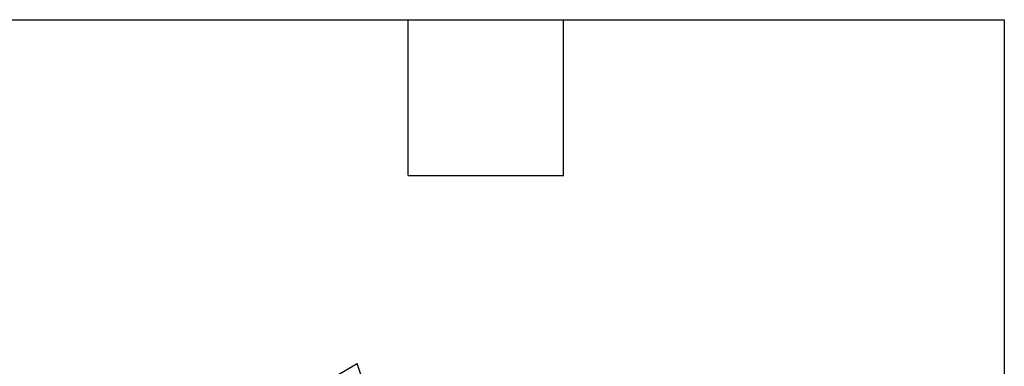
# Model space of a CAD drawing. Header units: millimetres. Extents: x 6 to 273, y 6 to 210.
# Tile 7 of 7: x 225 to 273, y 193 to 210. Entities that reach past the tile are written whole.
import ezdxf

# ---------------------------------------------------------------- set-up
doc = ezdxf.new("R2010")
doc.units = ezdxf.units.MM
doc.linetypes.add('SLD-Solid', pattern=[0])
doc.layers.add('TEXT', color=140, linetype='SLD-Solid', lineweight=25)

msp = doc.modelspace()

# ---------------------------------------------------------------- linework, layer by layer
for p in [(237.449, 190.466), (241.695, 191.619)]:
    msp.add_line(p, (241.338, 192.711))
at = {"layer": 'TEXT'}
for p, q in [((6.35, 209.55), (273.05, 209.55)), ((243.84, 201.93), (243.84, 209.55)), ((251.46, 201.93), (251.46, 209.55)), ((273.05, 209.55), (273.05, 6.35)), ((243.84, 201.93), (251.46, 201.93))]:
    msp.add_line(p, q, dxfattribs=at)

doc.saveas('drawing.dxf')
